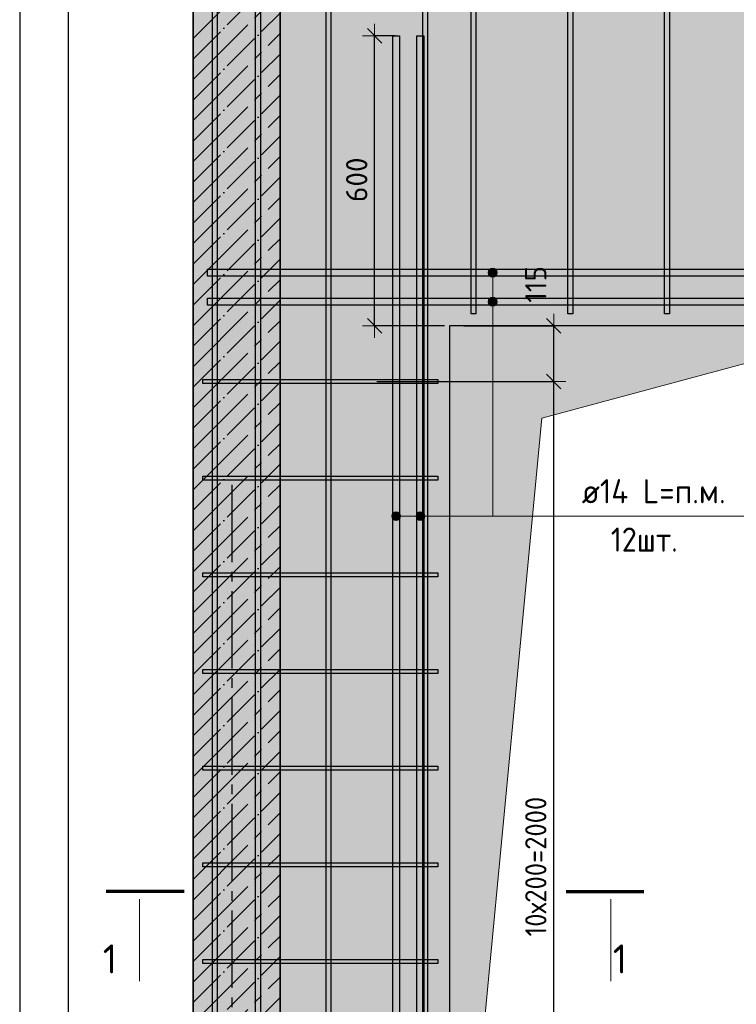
# Model space of a CAD drawing. Header units: millimetres. Extents: x -2995 to 60896, y -2809 to 57831.
# Tile 129 of 169: x 30442 to 31924, y 38269 to 40306. Entities that reach past the tile are written whole.
import ezdxf

# ---------------------------------------------------------------- set-up
doc = ezdxf.new("R2010")
doc.units = ezdxf.units.MM
doc.header["$PDMODE"] = 65
doc.linetypes.add('______11', pattern=[100, 80, -10, 0, -10])
doc.linetypes.add('______5', pattern=[220, 160, -20, 20, -20])
for name, color, linetype, lineweight in [('Standard', 7, 'Continuous', 25), ('Арм.стержн. вертикальными 1', 22, 'Continuous', 35), ('Арм.стержн. Доп. арматура', 180, 'Continuous', 35), ('Арм.стержн. Хомут', 240, 'Continuous', 35), ('Размерная линия_ общее', 7, 'Continuous', 13), ('Фундамент (1)', 7, 'Continuous', 35)]:
    doc.layers.add(name, color=color, linetype=linetype, lineweight=lineweight)
doc.layers.add('Осевая линия_ общее', color=7, linetype='______5', lineweight=13, true_color=0xa0a0a0)
doc.styles.add('ISOCPEUR', font='ISOCPEUR')
doc.dimstyles.new('DIMSTYLE_3', dxfattribs={"dimtxt": 44, "dimasz": 50, "dimexe": 0, "dimexo": 0, "dimgap": 22, "dimtad": 2, "dimdec": 0, "dimrnd": 5, "dimzin": 12, "dimdsep": 46, "dimtxsty": 'ISOCPEUR', "dimblk1": 'ALL_ML_STRICH', "dimblk2": 'ALL_ML_STRICH', "dimsah": 1, "dimcen": 0, "dimclrd": 7, "dimclre": 256, "dimclrt": 7, "dimadec": 0, "dimazin": 0, "dimtfac": 1, "dimtdec": 0, "dimtix": 1, "dimtmove": 2, "dimatfit": 3, "dimfxl": 0, "dimtvp": 1.2, "dimtzin": 0, "dimlwd": 0, "dimlwe": -3, "dimarcsym": 0})
doc.dimstyles.new('DIMSTYLE_5', dxfattribs={"dimtxt": 44, "dimasz": 50, "dimexe": 0, "dimexo": 0, "dimgap": 22, "dimtad": 2, "dimdec": 0, "dimrnd": 5, "dimzin": 12, "dimdsep": 46, "dimtxsty": 'ISOCPEUR', "dimblk1": 'ALL_ML_STRICH', "dimblk2": 'ALL_ML_STRICH', "dimsah": 1, "dimcen": 0, "dimclrd": 7, "dimclre": 256, "dimclrt": 7, "dimadec": 0, "dimazin": 0, "dimtfac": 1, "dimtdec": 0, "dimtix": 1, "dimtmove": 2, "dimatfit": 3, "dimfxl": 0, "dimtzin": 0, "dimlwd": 0, "dimlwe": -3, "dimarcsym": 0})

# ---------------------------------------------------------------- blocks, each defined once
blk = doc.blocks.new('ALL_ML_STRICH')
at = {"color": 0, "linetype": 'ByBlock', "lineweight": -2}
for p, q in [((0, -0.5), (0, 0.5)), ((-1, 0), (0.5, 0)), ((-0.3, -0.3), (0.3, 0.3))]:
    blk.add_line(p, q, dxfattribs=at)
blk = doc.blocks.new('*D427')
at = {"layer": 'DEFPOINTS', "color": 7, "linetype": 'Continuous', "lineweight": 13, "transparency": 33554687}
for p in [(31160.6, 39557.7), (31188.8, 37557.7), (31546.5, 37557.7)]:
    blk.add_point(p, dxfattribs=at)
at = {"layer": 'Размерная линия_ общее', "color": 253, "linetype": 'Continuous', "lineweight": -2, "true_color": 0xa0a0a0, "transparency": 33554687}
for p, q in [((31180.6, 39557.7), (31546.5, 39557.7)), ((31208.8, 37557.7), (31546.5, 37557.7))]:
    blk.add_line(p, q, dxfattribs=at)
at = {"layer": 'Размерная линия_ общее', "color": 7, "linetype": 'Continuous', "lineweight": -2, "transparency": 33554687}
blk.add_line((31546.5, 37557.7), (31546.5, 39557.7), dxfattribs=at)
at = {"layer": 'Размерная линия_ общее', "color": 7, "linetype": 'Continuous', "lineweight": 13, "transparency": 33554687, "xscale": 50, "yscale": 50, "zscale": 50}
for p, rotation in [((31546.5, 39557.7), 90), ((31546.5, 37557.7), 270)]:
    blk.add_blockref('ALL_ML_STRICH', p, dxfattribs=dict(at, rotation=rotation))
at = {"layer": 'Размерная линия_ общее', "color": 7, "linetype": 'Continuous', "lineweight": 13, "transparency": 33554687, "insert": (31487.5, 38409.7), "char_height": 44, "width": 2.2, "attachment_point": 1, "rotation": 90, "line_spacing_factor": 0.60241, "style": 'ISOCPEUR'}
blk.add_mtext('\\W0.91;10х200=2000', dxfattribs=at)
blk = doc.blocks.new('*D428')
at = {"layer": 'DEFPOINTS', "color": 7, "linetype": 'Continuous', "lineweight": 13, "transparency": 33554687}
for p in [(31340.8, 39672.7), (31160.6, 39557.7), (31546.5, 39557.7)]:
    blk.add_point(p, dxfattribs=at)
at = {"layer": 'Размерная линия_ общее', "color": 253, "linetype": 'Continuous', "lineweight": -2, "true_color": 0xa0a0a0, "transparency": 33554687}
for p, q in [((31360.8, 39672.7), (31546.5, 39672.7)), ((31180.6, 39557.7), (31546.5, 39557.7))]:
    blk.add_line(p, q, dxfattribs=at)
at = {"layer": 'Размерная линия_ общее', "color": 7, "linetype": 'Continuous', "lineweight": -2, "transparency": 33554687}
blk.add_line((31546.5, 39557.7), (31546.5, 39672.7), dxfattribs=at)
at = {"layer": 'Размерная линия_ общее', "color": 7, "linetype": 'Continuous', "lineweight": 13, "transparency": 33554687, "xscale": 50, "yscale": 50, "zscale": 50}
for p, rotation in [((31546.5, 39672.7), 90), ((31546.5, 39557.7), 270)]:
    blk.add_blockref('ALL_ML_STRICH', p, dxfattribs=dict(at, rotation=rotation))
at = {"layer": 'Размерная линия_ общее', "color": 7, "linetype": 'Continuous', "lineweight": 13, "transparency": 33554687, "insert": (31509.4, 39758.5), "char_height": 44, "width": 132, "attachment_point": 5, "rotation": 90, "style": 'ISOCPEUR'}
blk.add_mtext('\\A1;{115}', dxfattribs=at)
blk = doc.blocks.new('*D429')
at = {"layer": 'DEFPOINTS', "color": 7, "linetype": 'Continuous', "lineweight": 13, "transparency": 33554687}
for p in [(31238.8, 40272.7), (31176.2, 39672.7), (31340.8, 39672.7)]:
    blk.add_point(p, dxfattribs=at)
at = {"layer": 'Размерная линия_ общее', "color": 253, "linetype": 'Continuous', "lineweight": -2, "true_color": 0xa0a0a0, "transparency": 33554687}
for p, q in [((31218.8, 40272.7), (31176.2, 40272.7)), ((31320.8, 39672.7), (31176.2, 39672.7))]:
    blk.add_line(p, q, dxfattribs=at)
at = {"layer": 'Размерная линия_ общее', "color": 7, "linetype": 'Continuous', "lineweight": -2, "transparency": 33554687}
blk.add_line((31176.2, 39672.7), (31176.2, 40272.7), dxfattribs=at)
at = {"layer": 'Размерная линия_ общее', "color": 7, "linetype": 'Continuous', "lineweight": 13, "transparency": 33554687, "xscale": 50, "yscale": 50, "zscale": 50}
for p, rotation in [((31176.2, 40272.7), 90), ((31176.2, 39672.7), 270)]:
    blk.add_blockref('ALL_ML_STRICH', p, dxfattribs=dict(at, rotation=rotation))
at = {"layer": 'Размерная линия_ общее', "color": 7, "linetype": 'Continuous', "lineweight": 13, "transparency": 33554687, "insert": (31139.2, 39974.9), "char_height": 44, "width": 132, "attachment_point": 5, "rotation": 90, "style": 'ISOCPEUR'}
blk.add_mtext('\\A1;{600}', dxfattribs=at)

msp = doc.modelspace()

# ---------------------------------------------------------------- hatches: boundary and pattern name
at = {"linetype": 'Continuous', "lineweight": 25, "transparency": 33554687}
h = msp.add_hatch(color=7, dxfattribs=at)
h.paths.add_polyline_path([(31330.8, 39672.7), (32230.8, 39672.7), (32230.8, 37472.7), (32580.8, 37472.7), (32580.8, 42152.7), (30980.8, 42152.7), (30980.8, 37472.7), (31330.8, 37472.7)])
h.paths.add_polyline_path([(32450.8, 38642.7), (32450.7, 38640.6), (32450.4, 38638.5), (32449.8, 38636.5), (32449.1, 38634.6), (32448.1, 38632.7), (32447, 38630.9), (32445.7, 38629.3), (32444.2, 38627.8), (32442.6, 38626.5), (32440.8, 38625.4), (32439, 38624.4), (32437, 38623.7), (32435, 38623.1), (32432.9, 38622.8), (32430.8, 38622.7), (32428.7, 38622.8), (32426.7, 38623.1), (32424.6, 38623.7), (32422.7, 38624.4), (32420.8, 38625.4), (32419.1, 38626.5), (32417.4, 38627.8), (32416, 38629.3), (32414.6, 38630.9), (32413.5, 38632.7), (32412.5, 38634.6), (32411.8, 38636.5), (32411.3, 38638.5), (32410.9, 38640.6), (32410.8, 38642.7), (32410.9, 38644.8), (32411.3, 38646.9), (32411.8, 38648.9), (32412.5, 38650.8), (32413.5, 38652.7), (32414.6, 38654.5), (32416, 38656.1), (32417.4, 38657.6), (32419.1, 38658.9), (32420.8, 38660), (32422.7, 38661), (32424.6, 38661.7), (32426.7, 38662.3), (32428.7, 38662.6), (32430.8, 38662.7), (32432.9, 38662.6), (32435, 38662.3), (32437, 38661.7), (32439, 38661), (32440.8, 38660), (32442.6, 38658.9), (32444.2, 38657.6), (32445.7, 38656.1), (32447, 38654.5), (32448.1, 38652.7), (32449.1, 38650.8), (32449.8, 38648.9), (32450.4, 38646.9), (32450.7, 38644.8)], flags=16)
at = {"linetype": 'Continuous', "lineweight": -3, "true_color": 0xc7c7c7, "transparency": 33554687}
msp.add_hatch(color=9, dxfattribs=at).paths.add_polyline_path([(30980.8, 37472.7), (30980.8, 40592.7), (30800.8, 40592.7), (30800.8, 37472.7)])
at = {"layer": 'Арм.стержн. Доп. арматура', "linetype": 'Continuous', "lineweight": 13, "transparency": 33554687}
for points in [[(31411.3, 39782.7), (31429.3, 39782.7), (31428, 39787.2)], [(31411.3, 39782.7), (31428, 39787.2), (31412.5, 39787.2)], [(31411.3, 39782.7), (31429.3, 39782.7), (31428, 39787.2)], [(31411.3, 39782.7), (31428, 39787.2), (31412.5, 39787.2)], [(31412.5, 39778.2), (31429.3, 39782.7), (31411.3, 39782.7)], [(31412.5, 39778.2), (31429.3, 39782.7), (31411.3, 39782.7)], [(31412.5, 39787.2), (31428, 39787.2), (31424.8, 39790.4)], [(31412.5, 39787.2), (31424.8, 39790.4), (31415.8, 39790.4)], [(31412.5, 39787.2), (31428, 39787.2), (31424.8, 39790.4)], [(31412.5, 39787.2), (31424.8, 39790.4), (31415.8, 39790.4)], [(31412.5, 39778.2), (31428, 39778.2), (31429.3, 39782.7)], [(31412.5, 39778.2), (31428, 39778.2), (31429.3, 39782.7)], [(31415.8, 39775), (31428, 39778.2), (31412.5, 39778.2)], [(31415.8, 39775), (31428, 39778.2), (31412.5, 39778.2)], [(31415.8, 39790.4), (31424.8, 39790.4), (31420.3, 39791.7)], [(31415.8, 39790.4), (31424.8, 39790.4), (31420.3, 39791.7)], [(31415.8, 39775), (31424.8, 39775), (31428, 39778.2)], [(31415.8, 39775), (31424.8, 39775), (31428, 39778.2)], [(31424.8, 39775), (31415.8, 39775), (31420.3, 39773.7)], [(31424.8, 39775), (31415.8, 39775), (31420.3, 39773.7)], [(31411.3, 39722.7), (31429.3, 39722.7), (31428, 39727.2)], [(31411.3, 39722.7), (31428, 39727.2), (31412.5, 39727.2)], [(31411.3, 39722.7), (31429.3, 39722.7), (31428, 39727.2)], [(31411.3, 39722.7), (31428, 39727.2), (31412.5, 39727.2)], [(31412.5, 39718.2), (31429.3, 39722.7), (31411.3, 39722.7)], [(31412.5, 39718.2), (31429.3, 39722.7), (31411.3, 39722.7)], [(31412.5, 39727.2), (31428, 39727.2), (31424.8, 39730.4)], [(31412.5, 39727.2), (31424.8, 39730.4), (31415.8, 39730.4)], [(31412.5, 39727.2), (31428, 39727.2), (31424.8, 39730.4)], [(31412.5, 39727.2), (31424.8, 39730.4), (31415.8, 39730.4)], [(31412.5, 39718.2), (31428, 39718.2), (31429.3, 39722.7)], [(31412.5, 39718.2), (31428, 39718.2), (31429.3, 39722.7)], [(31415.8, 39715), (31428, 39718.2), (31412.5, 39718.2)], [(31415.8, 39715), (31428, 39718.2), (31412.5, 39718.2)], [(31415.8, 39730.4), (31424.8, 39730.4), (31420.3, 39731.7)], [(31415.8, 39730.4), (31424.8, 39730.4), (31420.3, 39731.7)], [(31415.8, 39715), (31424.8, 39715), (31428, 39718.2)], [(31415.8, 39715), (31424.8, 39715), (31428, 39718.2)], [(31424.8, 39715), (31415.8, 39715), (31420.3, 39713.7)], [(31424.8, 39715), (31415.8, 39715), (31420.3, 39713.7)], [(31216.3, 39271.2), (31216.3, 39286.7), (31213.1, 39283.4)], [(31216.3, 39271.2), (31216.3, 39286.7), (31213.1, 39283.4)], [(31220.8, 39269.9), (31220.8, 39287.9), (31216.3, 39286.7)], [(31220.8, 39269.9), (31220.8, 39287.9), (31216.3, 39286.7)], [(31220.8, 39269.9), (31216.3, 39286.7), (31216.3, 39271.2)], [(31220.8, 39269.9), (31216.3, 39286.7), (31216.3, 39271.2)], [(31225.3, 39271.2), (31225.3, 39286.7), (31220.8, 39287.9)], [(31225.3, 39271.2), (31220.8, 39287.9), (31220.8, 39269.9)], [(31225.3, 39271.2), (31225.3, 39286.7), (31220.8, 39287.9)], [(31225.3, 39271.2), (31220.8, 39287.9), (31220.8, 39269.9)], [(31228.6, 39274.4), (31228.6, 39283.4), (31225.3, 39286.7)], [(31228.6, 39274.4), (31225.3, 39286.7), (31225.3, 39271.2)], [(31228.6, 39274.4), (31228.6, 39283.4), (31225.3, 39286.7)], [(31228.6, 39274.4), (31225.3, 39286.7), (31225.3, 39271.2)], [(31266.3, 39271.2), (31266.3, 39286.7), (31263.1, 39283.4)], [(31266.3, 39271.2), (31266.3, 39286.7), (31263.1, 39283.4)], [(31270.8, 39269.9), (31270.8, 39287.9), (31266.3, 39286.7)], [(31270.8, 39269.9), (31270.8, 39287.9), (31266.3, 39286.7)], [(31270.8, 39269.9), (31266.3, 39286.7), (31266.3, 39271.2)], [(31270.8, 39269.9), (31266.3, 39286.7), (31266.3, 39271.2)], [(31275.3, 39271.2), (31275.3, 39286.7), (31270.8, 39287.9)], [(31275.3, 39271.2), (31270.8, 39287.9), (31270.8, 39269.9)], [(31275.3, 39271.2), (31275.3, 39286.7), (31270.8, 39287.9)], [(31275.3, 39271.2), (31270.8, 39287.9), (31270.8, 39269.9)], [(31278.6, 39274.4), (31278.6, 39283.4), (31275.3, 39286.7)], [(31278.6, 39274.4), (31275.3, 39286.7), (31275.3, 39271.2)], [(31278.6, 39274.4), (31278.6, 39283.4), (31275.3, 39286.7)], [(31278.6, 39274.4), (31275.3, 39286.7), (31275.3, 39271.2)], [(31213.1, 39274.4), (31213.1, 39283.4), (31211.8, 39278.9)], [(31213.1, 39274.4), (31213.1, 39283.4), (31211.8, 39278.9)], [(31216.3, 39271.2), (31213.1, 39283.4), (31213.1, 39274.4)], [(31216.3, 39271.2), (31213.1, 39283.4), (31213.1, 39274.4)], [(31228.6, 39283.4), (31228.6, 39274.4), (31229.8, 39278.9)], [(31228.6, 39283.4), (31228.6, 39274.4), (31229.8, 39278.9)], [(31263.1, 39274.4), (31263.1, 39283.4), (31261.8, 39278.9)], [(31263.1, 39274.4), (31263.1, 39283.4), (31261.8, 39278.9)], [(31266.3, 39271.2), (31263.1, 39283.4), (31263.1, 39274.4)], [(31266.3, 39271.2), (31263.1, 39283.4), (31263.1, 39274.4)], [(31278.6, 39283.4), (31278.6, 39274.4), (31279.8, 39278.9)], [(31278.6, 39283.4), (31278.6, 39274.4), (31279.8, 39278.9)]]:
    msp.add_hatch(color=7, dxfattribs=at).paths.add_polyline_path(points)
at = {"layer": 'Фундамент (1)', "linetype": 'Continuous', "lineweight": 13, "true_color": 0x2d2d2d, "transparency": 33554687}
msp.add_hatch(color=250, dxfattribs=at).paths.add_polyline_path([(31521.7, 39481.8), (32230.8, 39672.7), (31330.8, 39672.7), (31330.8, 37472.7)])

# ---------------------------------------------------------------- linework, layer by layer
at = {"color": 52, "linetype": 'Continuous', "lineweight": -3, "transparency": 33554687}
msp.add_line((30542.5, 42267.3), (30542.5, 37127.5), dxfattribs=at)
msp.add_line((30542.5, 42267.3), (30542.5, 37127.5), dxfattribs=at)
at = {"color": 7, "linetype": 'Continuous', "lineweight": 35, "transparency": 33554687}
for p, q in [((30800.8, 40592.7), (30800.8, 37472.7)), ((30980.8, 37472.7), (30980.8, 40592.7))]:
    msp.add_line(p, q, dxfattribs=at)
at = {"color": 253, "linetype": '______5', "lineweight": -3, "true_color": 0xababab, "transparency": 33554687}
for p, q in [((30800.8, 40267), (30980.8, 40447)), ((30800.8, 40182.1), (30980.8, 40362.1)), ((30800.8, 40097.3), (30980.8, 40277.3)), ((30800.8, 40012.4), (30980.8, 40192.4)), ((30800.8, 39927.6), (30980.8, 40107.6)), ((30800.8, 39842.7), (30980.8, 40022.7)), ((30800.8, 39757.9), (30980.8, 39937.9)), ((30800.8, 39673), (30980.8, 39853)), ((30800.8, 39588.2), (30980.8, 39768.2)), ((30800.8, 39503.3), (30980.8, 39683.3)), ((30800.8, 39418.5), (30980.8, 39598.5)), ((30800.8, 39333.6), (30980.8, 39513.6)), ((30800.8, 39248.8), (30980.8, 39428.8)), ((30800.8, 39163.9), (30980.8, 39343.9)), ((30800.8, 39079.1), (30980.8, 39259.1)), ((30800.8, 38994.2), (30980.8, 39174.2)), ((30800.8, 38909.3), (30980.8, 39089.3)), ((30800.8, 38824.5), (30980.8, 39004.5)), ((30800.8, 38739.6), (30980.8, 38919.6)), ((30800.8, 38654.8), (30980.8, 38834.8)), ((30800.8, 38569.9), (30980.8, 38749.9)), ((30800.8, 38485.1), (30980.8, 38665.1)), ((30800.8, 38400.2), (30980.8, 38580.2)), ((30800.8, 38315.4), (30980.8, 38495.4)), ((30800.8, 38230.5), (30980.8, 38410.5)), ((30800.8, 38145.7), (30980.8, 38325.7))]:
    msp.add_line(p, q, dxfattribs=at)
at = {"color": 253, "linetype": '______11', "lineweight": -3, "true_color": 0xababab, "transparency": 33554687}
for p, q in [((30800.8, 40224.6), (30980.8, 40404.6)), ((30800.8, 40139.7), (30980.8, 40319.7)), ((30800.8, 40054.9), (30980.8, 40234.9)), ((30800.8, 39970), (30980.8, 40150)), ((30800.8, 39885.2), (30980.8, 40065.2)), ((30800.8, 39800.3), (30980.8, 39980.3)), ((30800.8, 39715.4), (30980.8, 39895.4)), ((30800.8, 39630.6), (30980.8, 39810.6)), ((30800.8, 39545.7), (30980.8, 39725.7)), ((30800.8, 39460.9), (30980.8, 39640.9)), ((30800.8, 39376), (30980.8, 39556)), ((30800.8, 39291.2), (30980.8, 39471.2)), ((30800.8, 39206.3), (30980.8, 39386.3)), ((30800.8, 39121.5), (30980.8, 39301.5)), ((30800.8, 39036.6), (30980.8, 39216.6)), ((30800.8, 38951.8), (30980.8, 39131.8)), ((30800.8, 38866.9), (30980.8, 39046.9)), ((30800.8, 38782.1), (30980.8, 38962.1)), ((30800.8, 38697.2), (30980.8, 38877.2)), ((30800.8, 38612.4), (30980.8, 38792.4)), ((30800.8, 38527.5), (30980.8, 38707.5)), ((30800.8, 38442.7), (30980.8, 38622.7)), ((30800.8, 38357.8), (30980.8, 38537.8)), ((30800.8, 38273), (30980.8, 38453)), ((30800.8, 38188.1), (30980.8, 38368.1)), ((30800.8, 38103.2), (30980.8, 38283.2))]:
    msp.add_line(p, q, dxfattribs=at)
at = {"color": 7, "linetype": 'Continuous', "lineweight": 25, "transparency": 33554687}
for p, q in [((31330.8, 39672.7), (31330.8, 37472.7)), ((32230.8, 39672.7), (31330.8, 39672.7))]:
    msp.add_line(p, q, dxfattribs=at)
at = {"layer": 'Standard', "color": 7, "linetype": 'Continuous', "lineweight": 70, "transparency": 33554687}
for p, q in [((30782.3, 38502.8), (30621.5, 38502.8)), ((31572.3, 38502.8), (31733.1, 38502.8))]:
    msp.add_line(p, q, dxfattribs=at)
at = {"layer": 'Standard', "color": 7, "linetype": 'Continuous', "lineweight": 13, "transparency": 33554687}
for p, q in [((30690.1, 38486.8), (30690.1, 38317.2)), ((31664.6, 38486.8), (31664.6, 38317.2))]:
    msp.add_line(p, q, dxfattribs=at)
at = {"layer": 'Standard', "color": 7, "linetype": 'Continuous', "lineweight": 25, "transparency": 33554687}
msp.add_lwpolyline([(30442.5, 37027.5), (35171.5, 37027.5), (35171.5, 42367.3), (30442.5, 42367.3), (30442.5, 37027.5)], dxfattribs=at)
at = {"layer": 'Standard', "color": 7, "linetype": 'Continuous', "lineweight": 13, "transparency": 33554687}
msp.add_lwpolyline([(31330.8, 37472.7), (31521.7, 39481.8), (32230.8, 39672.7)], dxfattribs=at)
at = {"layer": 'Арм.стержн. вертикальными 1', "color": 4, "linetype": 'Continuous', "lineweight": 25, "transparency": 33554687}
for points in [[(31075.8, 37472.7), (31075.8, 42127.7), (31085.8, 42127.7), (31085.8, 37472.7), (31075.8, 37472.7)], [(31075.8, 37472.7), (31075.8, 42127.7), (31085.8, 42127.7), (31085.8, 37472.7), (31075.8, 37472.7)], [(31275.8, 37472.7), (31275.8, 42127.7), (31285.8, 42127.7), (31285.8, 37472.7), (31275.8, 37472.7)], [(31275.8, 37472.7), (31275.8, 42127.7), (31285.8, 42127.7), (31285.8, 37472.7), (31275.8, 37472.7)], [(31375.8, 39697.7), (31375.8, 42127.7), (31385.8, 42127.7), (31385.8, 39697.7), (31375.8, 39697.7)], [(31375.8, 39697.7), (31375.8, 42127.7), (31385.8, 42127.7), (31385.8, 39697.7), (31375.8, 39697.7)], [(31575.8, 39697.7), (31575.8, 42127.7), (31585.8, 42127.7), (31585.8, 39697.7), (31575.8, 39697.7)], [(31575.8, 39697.7), (31575.8, 42127.7), (31585.8, 42127.7), (31585.8, 39697.7), (31575.8, 39697.7)], [(31775.8, 39697.7), (31775.8, 42127.7), (31785.8, 42127.7), (31785.8, 39697.7), (31775.8, 39697.7)], [(31775.8, 39697.7), (31775.8, 42127.7), (31785.8, 42127.7), (31785.8, 39697.7), (31775.8, 39697.7)], [(30840.8, 37472.7), (30840.8, 41602.7), (30850.8, 41602.7), (30850.8, 37472.7), (30840.8, 37472.7)], [(30840.8, 37472.7), (30840.8, 41602.7), (30850.8, 41602.7), (30850.8, 37472.7), (30840.8, 37472.7)], [(30840.8, 37472.7), (30840.8, 41602.7), (30850.8, 41602.7), (30850.8, 37472.7), (30840.8, 37472.7)], [(30930.3, 37472.7), (30930.3, 41602.7), (30940.3, 41602.7), (30940.3, 37472.7), (30930.3, 37472.7)], [(30930.3, 37472.7), (30930.3, 41602.7), (30940.3, 41602.7), (30940.3, 37472.7), (30930.3, 37472.7)], [(30930.3, 37472.7), (30930.3, 41602.7), (30940.3, 41602.7), (30940.3, 37472.7), (30930.3, 37472.7)]]:
    msp.add_lwpolyline(points, dxfattribs=at)
at = {"layer": 'Арм.стержн. Доп. арматура', "color": 7, "linetype": 'Continuous', "lineweight": 13, "transparency": 33554687}
for p, q in [((31411.3, 39782.7), (31411.3, 39782.7)), ((31411.3, 39782.7), (31411.3, 39782.7)), ((31420.3, 39791.7), (31420.3, 39791.7)), ((31420.3, 39791.7), (31420.3, 39791.7)), ((31420.3, 39278.9), (31420.3, 39782.7)), ((31420.3, 39278.9), (31420.3, 39782.7)), ((31429.3, 39782.7), (31429.3, 39782.7)), ((31429.3, 39782.7), (31429.3, 39782.7)), ((31420.3, 39773.7), (31420.3, 39773.7)), ((31420.3, 39773.7), (31420.3, 39773.7)), ((31411.3, 39722.7), (31411.3, 39722.7)), ((31411.3, 39722.7), (31411.3, 39722.7)), ((31420.3, 39731.7), (31420.3, 39731.7)), ((31420.3, 39731.7), (31420.3, 39731.7)), ((31420.3, 39278.9), (31420.3, 39722.7)), ((31420.3, 39278.9), (31420.3, 39722.7)), ((31420.3, 39713.7), (31420.3, 39713.7)), ((31420.3, 39713.7), (31420.3, 39713.7)), ((31429.3, 39722.7), (31429.3, 39722.7)), ((31429.3, 39722.7), (31429.3, 39722.7)), ((31220.8, 39287.9), (31220.8, 39287.9)), ((31220.8, 39287.9), (31220.8, 39287.9)), ((31270.8, 39287.9), (31270.8, 39287.9)), ((31270.8, 39287.9), (31270.8, 39287.9)), ((31211.8, 39278.9), (31211.8, 39278.9)), ((31211.8, 39278.9), (31211.8, 39278.9)), ((31420.3, 39278.9), (31220.8, 39278.9)), ((31420.3, 39278.9), (31220.8, 39278.9)), ((31220.8, 39269.9), (31220.8, 39269.9)), ((31220.8, 39269.9), (31220.8, 39269.9)), ((31229.8, 39278.9), (31229.8, 39278.9)), ((31229.8, 39278.9), (31229.8, 39278.9)), ((31261.8, 39278.9), (31261.8, 39278.9)), ((31261.8, 39278.9), (31261.8, 39278.9)), ((31420.3, 39278.9), (31270.8, 39278.9)), ((31420.3, 39278.9), (31270.8, 39278.9)), ((31270.8, 39269.9), (31270.8, 39269.9)), ((31270.8, 39269.9), (31270.8, 39269.9)), ((31279.8, 39278.9), (31279.8, 39278.9)), ((31279.8, 39278.9), (31279.8, 39278.9)), ((31420.3, 39278.9), (32290.8, 39278.9)), ((31420.3, 39278.9), (32340.8, 39278.9)), ((31420.3, 39278.9), (32340.8, 39278.9)), ((31420.3, 39278.9), (31932.8, 39278.9)), ((31420.3, 39278.9), (32290.8, 39278.9))]:
    msp.add_line(p, q, dxfattribs=at)
at = {"layer": 'Арм.стержн. Доп. арматура', "color": 7, "linetype": 'Continuous', "lineweight": 25, "transparency": 33554687}
for points in [[(31213.8, 37472.7), (31213.8, 40272.7), (31227.8, 40272.7), (31227.8, 37472.7), (31213.8, 37472.7)], [(31213.8, 37472.7), (31213.8, 40272.7), (31227.8, 40272.7), (31227.8, 37472.7), (31213.8, 37472.7)], [(31263.8, 37472.7), (31263.8, 40272.7), (31277.8, 40272.7), (31277.8, 37472.7), (31263.8, 37472.7)], [(31263.8, 37472.7), (31263.8, 40272.7), (31277.8, 40272.7), (31277.8, 37472.7), (31263.8, 37472.7)], [(35035.8, 39775.7), (30830.8, 39775.7), (30830.8, 39789.7), (35035.8, 39789.7), (35035.8, 39775.7)], [(35035.8, 39775.7), (30830.8, 39775.7), (30830.8, 39789.7), (35035.8, 39789.7), (35035.8, 39775.7)], [(35035.8, 39715.7), (30830.8, 39715.7), (30830.8, 39729.7), (35035.8, 39729.7), (35035.8, 39715.7)], [(35035.8, 39715.7), (30830.8, 39715.7), (30830.8, 39729.7), (35035.8, 39729.7), (35035.8, 39715.7)]]:
    msp.add_lwpolyline(points, dxfattribs=at)
at = {"layer": 'Арм.стержн. Доп. арматура', "color": 7, "linetype": 'Continuous', "lineweight": 13, "transparency": 33554687}
for centre in [(31420.3, 39782.7), (31420.3, 39782.7), (31420.3, 39722.7), (31420.3, 39722.7), (31220.8, 39278.9), (31220.8, 39278.9), (31270.8, 39278.9), (31270.8, 39278.9)]:
    msp.add_circle(centre, 9, dxfattribs=at)
at = {"layer": 'Арм.стержн. Хомут', "color": 40, "linetype": 'Continuous', "lineweight": 25, "transparency": 33554687}
for points in [[(30820.8, 39561.7), (31306.8, 39561.7), (31306.8, 39553.7), (30820.8, 39553.7), (30820.8, 39561.7)], [(30820.8, 39361.7), (31306.8, 39361.7), (31306.8, 39353.7), (30820.8, 39353.7), (30820.8, 39361.7)], [(30820.8, 39161.7), (31306.8, 39161.7), (31306.8, 39153.7), (30820.8, 39153.7), (30820.8, 39161.7)], [(30820.8, 38961.7), (31306.8, 38961.7), (31306.8, 38953.7), (30820.8, 38953.7), (30820.8, 38961.7)], [(30820.8, 38761.7), (31306.8, 38761.7), (31306.8, 38753.7), (30820.8, 38753.7), (30820.8, 38761.7)], [(30820.8, 38561.7), (31306.8, 38561.7), (31306.8, 38553.7), (30820.8, 38553.7), (30820.8, 38561.7)], [(30820.8, 38361.7), (31306.8, 38361.7), (31306.8, 38353.7), (30820.8, 38353.7), (30820.8, 38361.7)]]:
    msp.add_lwpolyline(points, dxfattribs=at)
at = {"layer": 'Осевая линия_ общее', "color": 253, "linetype": '______5', "lineweight": -3, "true_color": 0xa0a0a0, "transparency": 33554687}
msp.add_line((30880.8, 39343.7), (30880.8, 37318.2), dxfattribs=at)

# ---------------------------------------------------------------- texts
at = {"layer": 'Standard', "color": 7, "linetype": 'Continuous', "lineweight": 13, "transparency": 33554687, "char_height": 60, "width": 46.667, "attachment_point": 7, "style": 'ISOCPEUR'}
for insert in [(30614.2, 38333.2), (31668.5, 38333.2)]:
    msp.add_mtext('\\A1;{\\fISOCPEUR|i0|b0;\\H60.000000;\\W1.000000;\\C7;1}\\P', dxfattribs=dict(at, insert=insert))
at = {"layer": 'Арм.стержн. Доп. арматура', "color": 7, "linetype": 'Continuous', "lineweight": 25, "transparency": 33554687, "char_height": 50, "attachment_point": 7, "style": 'ISOCPEUR'}
for s, insert, width in [('\\W0.94;ø14 L=п.м.', (31604.4, 39305.6), 338.338), ('\\W0.91;12шт. ', (31664.4, 39205.6), 217.612)]:
    msp.add_mtext(s, dxfattribs=dict(at, insert=insert, width=width))

# ---------------------------------------------------------------- dimensions: what is measured, and where the dimension line sits
at = {"layer": 'Размерная линия_ общее', "color": 7, "linetype": 'Continuous', "lineweight": 13, "transparency": 33554687}
for base, p1, p2, dimstyle, picture, middle in [((31176.2, 40272.7), (31320.8, 39672.7), (31218.8, 40272.7), 'DIMSTYLE_5', '*D429', (31139.2, 39974.9)), ((31546.5, 39672.7), (31180.6, 39557.7), (31360.8, 39672.7), 'DIMSTYLE_3', '*D428', (31509.4, 39758.5))]:
    dim = msp.add_linear_dim(base=base, p1=p1, p2=p2, angle=90, dimstyle=dimstyle, override={"dimpost": '<>', "dimclrd": 7, "dimclre": 253, "dimclrt": 7, "dimlwd": 0, "dimlwe": 65533}, dxfattribs=at)
    dim.commit()
    dim.dimension.update_dxf_attribs({"geometry": picture, "text_midpoint": middle, "dimtype": 160})
dim = msp.add_linear_dim(base=(31546.5, 39557.7), p1=(31208.8, 37557.7), p2=(31180.6, 39557.7), angle=90, text='\\W0.91;10х200=2000', dimstyle='DIMSTYLE_5', override={"dimpost": '<>', "dimclrd": 7, "dimclre": 253, "dimclrt": 7, "dimlwd": 0, "dimlwe": 65533}, dxfattribs=at)
dim.commit()
dim.dimension.update_dxf_attribs({"geometry": '*D427', "text_midpoint": (31524.5, 38557.7), "dimtype": 160})

doc.saveas('drawing.dxf')
